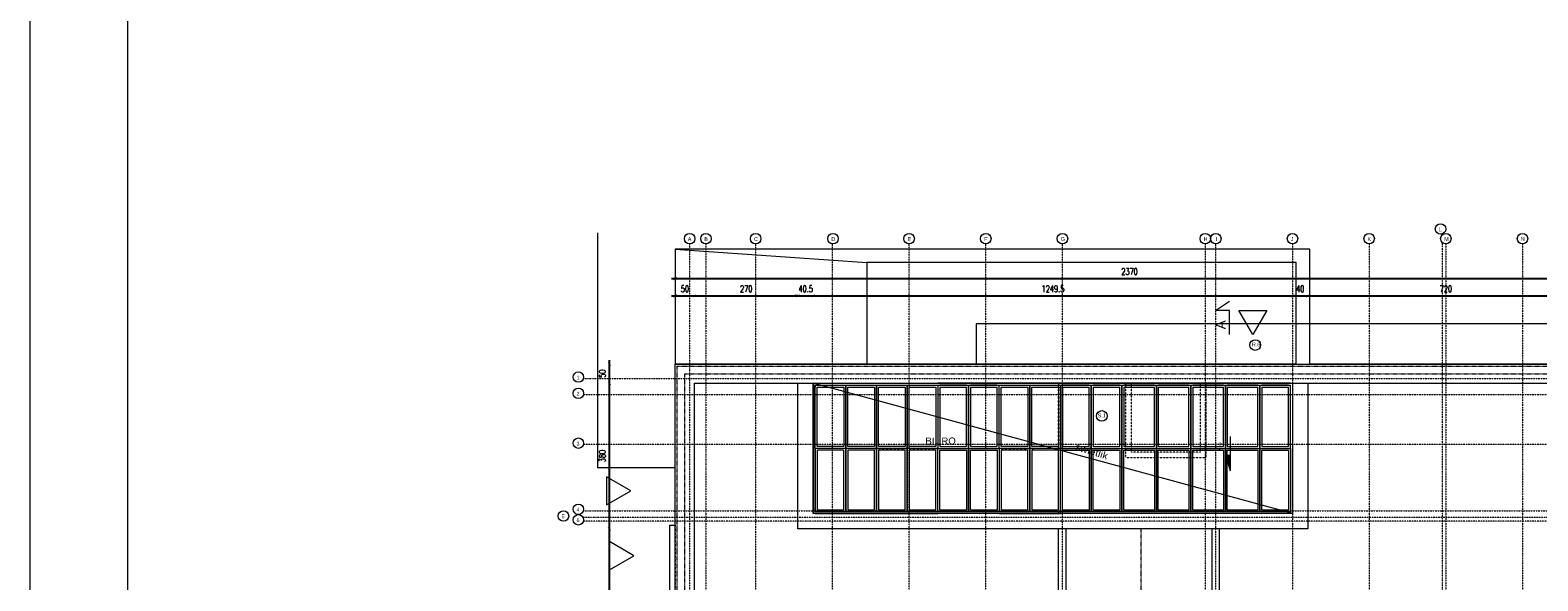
# Model space of a CAD drawing. Header units: millimetres. Extents: x -115268 to 140687, y -37779 to 24471.
# Tile 69 of 256: x 49908 to 53840, y -9372 to -7935. Entities that reach past the tile are written whole.
import ezdxf
from ezdxf.enums import TextEntityAlignment as Align

# ---------------------------------------------------------------- set-up
doc = ezdxf.new("R2010")
doc.units = ezdxf.units.MM
doc.header["$PDMODE"] = 2
doc.header["$PDSIZE"] = 1
doc.linetypes.add('0.5_0.5', pattern=[10, 5, -5])
doc.linetypes.add('DASHDOT', pattern=[1, 0.5, -0.25, 0, -0.25])
doc.layers.get('0').update_dxf_attribs({"lineweight": 9})
for name, color, linetype, lineweight in [('A stolarka', 4, 'Continuous', 9), ('A_CIENKA', 7, 'Continuous', 9), ('A_OSIE', 1, 'DASHDOT', 9), ('A_WIDOK', 253, 'Continuous', 9), ('\x9dciany', 7, 'Continuous', 9)]:
    doc.layers.add(name, color=color, linetype=linetype, lineweight=lineweight)
doc.layers.add('A_WYMIAR', color=253, linetype='Continuous', lineweight=5, transparency=0.2)
doc.styles.add('Arial', font='arial.ttf')
doc.styles.add('Arial CE', font='arial.ttf')
doc.styles.add('romans 1-100', font='romans.shx', dxfattribs={"width": 0.7, "height": 17})
doc.dimstyles.new('___SKALA_1_100', dxfattribs={"dimscale": 10, "dimtxt": 17, "dimasz": 0.8, "dimexe": 2, "dimexo": 2, "dimgap": 1, "dimtad": 1, "dimdec": 4, "dimrnd": 0.5, "dimdsep": 46, "dimtxsty": 'romans 1-100', "dimblk": 'ARCHTICK', "dimcen": 0.1, "dimdle": 1, "dimse1": 1, "dimse2": 1, "dimadec": 0, "dimazin": 0, "dimtfac": 1, "dimtdec": 4, "dimtix": 1, "dimtmove": 0, "dimatfit": 3, "dimldrblk": 'ARCHTICK', "dimfxl": 6, "dimfxlon": 1, "dimtolj": 1, "dimarcsym": 0})

# ---------------------------------------------------------------- blocks, each defined once
blk = doc.blocks.new('_ArchTick')
at = {"color": 0, "linetype": 'ByBlock', "const_width": 0.15}
blk.add_lwpolyline([(-0.5, -0.5), (0.5, 0.5)], dxfattribs=at)
blk = doc.blocks.new('*D568')
at = {"layer": 'A_WYMIAR', "color": 0, "lineweight": -2, "transparency": 16777216}
blk.add_line((51418.7, -9713.5), (51418.7, -9226.7), dxfattribs=at)
at = {"layer": 'Defpoints', "color": 0, "transparency": 16777216}
for p in [(51418.7, -9236.7), (52590.4, -9236.7), (52602.4, -9703.5)]:
    blk.add_point(p, dxfattribs=at)
at = {"layer": 'A_WYMIAR', "color": 0, "lineweight": -2, "transparency": 16777216, "xscale": 8, "yscale": 8, "zscale": 8}
for p, rotation in [((51418.7, -9236.7), 90), ((51418.7, -9703.5), 270)]:
    blk.add_blockref('_ArchTick', p, dxfattribs=dict(at, rotation=rotation))
at = {"layer": 'A_WYMIAR', "color": 0, "transparency": 16777216, "insert": (51400.2, -9470.1), "char_height": 17, "attachment_point": 5, "rotation": 90, "style": 'romans 1-100'}
blk.add_mtext('\\A1;467', dxfattribs=at)
blk = doc.blocks.new('*D569')
at = {"layer": 'A_WYMIAR', "color": 0, "lineweight": -2, "transparency": 16777216}
blk.add_line((51418.7, -9246.7), (51418.7, -8846.8), dxfattribs=at)
at = {"layer": 'Defpoints', "color": 0, "transparency": 16777216}
for p in [(51418.7, -8856.8), (51910.4, -8856.8), (52590.4, -9236.7)]:
    blk.add_point(p, dxfattribs=at)
at = {"layer": 'A_WYMIAR', "color": 0, "lineweight": -2, "transparency": 16777216, "xscale": 8, "yscale": 8, "zscale": 8}
for p, rotation in [((51418.7, -8856.8), 90), ((51418.7, -9236.7), 270)]:
    blk.add_blockref('_ArchTick', p, dxfattribs=dict(at, rotation=rotation))
at = {"layer": 'A_WYMIAR', "color": 0, "transparency": 16777216, "insert": (51400.2, -9046.7), "char_height": 17, "attachment_point": 5, "rotation": 90, "style": 'romans 1-100'}
blk.add_mtext('\\A1;380', dxfattribs=at)
blk = doc.blocks.new('*D570')
at = {"layer": 'A_WYMIAR', "color": 0, "lineweight": -2, "transparency": 16777216}
blk.add_line((51418.7, -8866.8), (51418.7, -8796.7), dxfattribs=at)
at = {"layer": 'Defpoints', "color": 0, "transparency": 16777216}
for p in [(51418.7, -8806.7), (51910.4, -8806.7), (51910.4, -8856.8)]:
    blk.add_point(p, dxfattribs=at)
at = {"layer": 'A_WYMIAR', "color": 0, "lineweight": -2, "transparency": 16777216, "xscale": 8, "yscale": 8, "zscale": 8}
for p, rotation in [((51418.7, -8806.7), 90), ((51418.7, -8856.8), 270)]:
    blk.add_blockref('_ArchTick', p, dxfattribs=dict(at, rotation=rotation))
at = {"layer": 'A_WYMIAR', "color": 0, "transparency": 16777216, "insert": (51400.2, -8831.7), "char_height": 17, "attachment_point": 5, "rotation": 90, "style": 'romans 1-100'}
blk.add_mtext('\\A1;50', dxfattribs=at)
blk = doc.blocks.new('*D571')
at = {"layer": 'A_WYMIAR', "color": 0, "lineweight": -2, "transparency": 16777216}
blk.add_line((51580.4, -8583.8), (53970.4, -8583.8), dxfattribs=at)
at = {"layer": 'Defpoints', "color": 0, "transparency": 16777216}
for p in [(53960.4, -8583.8), (51590.4, -8806.7), (53960.4, -8806.7)]:
    blk.add_point(p, dxfattribs=at)
at = {"layer": 'A_WYMIAR', "color": 0, "lineweight": -2, "transparency": 16777216, "xscale": 8, "yscale": 8, "zscale": 8, "rotation": 180}
blk.add_blockref('_ArchTick', (51590.4, -8583.8), dxfattribs=at)
at = {"layer": 'A_WYMIAR', "color": 0, "lineweight": -2, "transparency": 16777216, "xscale": 8, "yscale": 8, "zscale": 8}
blk.add_blockref('_ArchTick', (53960.4, -8583.8), dxfattribs=at)
at = {"layer": 'A_WYMIAR', "color": 0, "transparency": 16777216, "insert": (52775.4, -8565.3), "char_height": 17, "attachment_point": 5, "style": 'romans 1-100'}
blk.add_mtext('\\A1;2370', dxfattribs=at)
blk = doc.blocks.new('*D576')
at = {"layer": 'A_WYMIAR', "color": 0, "lineweight": -2, "transparency": 16777216}
blk.add_line((51580.4, -8628.7), (51650.5, -8628.7), dxfattribs=at)
at = {"layer": 'Defpoints', "color": 0, "transparency": 16777216}
for p in [(51640.5, -8628.7), (51590.4, -8806.7), (51640.5, -8856.8)]:
    blk.add_point(p, dxfattribs=at)
at = {"layer": 'A_WYMIAR', "color": 0, "lineweight": -2, "transparency": 16777216, "xscale": 8, "yscale": 8, "zscale": 8, "rotation": 180}
blk.add_blockref('_ArchTick', (51590.4, -8628.7), dxfattribs=at)
at = {"layer": 'A_WYMIAR', "color": 0, "lineweight": -2, "transparency": 16777216, "xscale": 8, "yscale": 8, "zscale": 8}
blk.add_blockref('_ArchTick', (51640.5, -8628.7), dxfattribs=at)
at = {"layer": 'A_WYMIAR', "color": 0, "transparency": 16777216, "insert": (51615.5, -8610.2), "char_height": 17, "attachment_point": 5, "style": 'romans 1-100'}
blk.add_mtext('\\A1;50', dxfattribs=at)
blk = doc.blocks.new('*D577')
at = {"layer": 'A_WYMIAR', "color": 0, "lineweight": -2, "transparency": 16777216}
blk.add_line((51630.5, -8628.7), (51920.4, -8628.7), dxfattribs=at)
at = {"layer": 'Defpoints', "color": 0, "transparency": 16777216}
for p in [(51910.4, -8628.7), (51640.5, -8856.8), (51910.4, -8856.8)]:
    blk.add_point(p, dxfattribs=at)
at = {"layer": 'A_WYMIAR', "color": 0, "lineweight": -2, "transparency": 16777216, "xscale": 8, "yscale": 8, "zscale": 8, "rotation": 180}
blk.add_blockref('_ArchTick', (51640.5, -8628.7), dxfattribs=at)
at = {"layer": 'A_WYMIAR', "color": 0, "lineweight": -2, "transparency": 16777216, "xscale": 8, "yscale": 8, "zscale": 8}
blk.add_blockref('_ArchTick', (51910.4, -8628.7), dxfattribs=at)
at = {"layer": 'A_WYMIAR', "color": 0, "transparency": 16777216, "insert": (51775.5, -8610.2), "char_height": 17, "attachment_point": 5, "style": 'romans 1-100'}
blk.add_mtext('\\A1;270', dxfattribs=at)
blk = doc.blocks.new('*D578')
at = {"layer": 'A_WYMIAR', "color": 0, "lineweight": -2, "transparency": 16777216}
for p, q in [((51910.4, -8628.7), (51902.4, -8628.7)), ((51910.4, -8628.7), (51950.8, -8628.7)), ((51950.8, -8628.7), (51958.8, -8628.7))]:
    blk.add_line(p, q, dxfattribs=at)
at = {"layer": 'Defpoints', "color": 0, "transparency": 16777216}
for p in [(51950.8, -8628.7), (51910.4, -8856.8), (51950.8, -8856.8)]:
    blk.add_point(p, dxfattribs=at)
at = {"layer": 'A_WYMIAR', "color": 0, "lineweight": -2, "transparency": 16777216, "xscale": 8, "yscale": 8, "zscale": 8}
blk.add_blockref('_ArchTick', (51910.4, -8628.7), dxfattribs=at)
at = {"layer": 'A_WYMIAR', "color": 0, "lineweight": -2, "transparency": 16777216, "xscale": 8, "yscale": 8, "zscale": 8, "rotation": 180}
blk.add_blockref('_ArchTick', (51950.8, -8628.7), dxfattribs=at)
at = {"layer": 'A_WYMIAR', "color": 0, "transparency": 16777216, "insert": (51930.6, -8610.2), "char_height": 17, "attachment_point": 5, "style": 'romans 1-100'}
blk.add_mtext('\\A1;40.5', dxfattribs=at)
blk = doc.blocks.new('*D579')
at = {"layer": 'A_WYMIAR', "color": 0, "lineweight": -2, "transparency": 16777216}
blk.add_line((51940.8, -8628.7), (53210.4, -8628.7), dxfattribs=at)
at = {"layer": 'Defpoints', "color": 0, "transparency": 16777216}
for p in [(53200.4, -8628.7), (51950.8, -8856.8), (53200.4, -8856.8)]:
    blk.add_point(p, dxfattribs=at)
at = {"layer": 'A_WYMIAR', "color": 0, "lineweight": -2, "transparency": 16777216, "xscale": 8, "yscale": 8, "zscale": 8, "rotation": 180}
blk.add_blockref('_ArchTick', (51950.8, -8628.7), dxfattribs=at)
at = {"layer": 'A_WYMIAR', "color": 0, "lineweight": -2, "transparency": 16777216, "xscale": 8, "yscale": 8, "zscale": 8}
blk.add_blockref('_ArchTick', (53200.4, -8628.7), dxfattribs=at)
at = {"layer": 'A_WYMIAR', "color": 0, "transparency": 16777216, "insert": (52575.6, -8610.2), "char_height": 17, "attachment_point": 5, "style": 'romans 1-100'}
blk.add_mtext('\\A1;1249.5', dxfattribs=at)
blk = doc.blocks.new('*D580')
at = {"layer": 'A_WYMIAR', "color": 0, "lineweight": -2, "transparency": 16777216}
blk.add_line((53190.4, -8628.7), (53250.4, -8628.7), dxfattribs=at)
at = {"layer": 'Defpoints', "color": 0, "transparency": 16777216}
for p in [(53240.4, -8628.7), (53200.4, -8856.8), (53240.4, -8864.8)]:
    blk.add_point(p, dxfattribs=at)
at = {"layer": 'A_WYMIAR', "color": 0, "lineweight": -2, "transparency": 16777216, "xscale": 8, "yscale": 8, "zscale": 8, "rotation": 180}
blk.add_blockref('_ArchTick', (53200.4, -8628.7), dxfattribs=at)
at = {"layer": 'A_WYMIAR', "color": 0, "lineweight": -2, "transparency": 16777216, "xscale": 8, "yscale": 8, "zscale": 8}
blk.add_blockref('_ArchTick', (53240.4, -8628.7), dxfattribs=at)
at = {"layer": 'A_WYMIAR', "color": 0, "transparency": 16777216, "insert": (53220.4, -8610.2), "char_height": 17, "attachment_point": 5, "style": 'romans 1-100'}
blk.add_mtext('\\A1;40', dxfattribs=at)
blk = doc.blocks.new('*D581')
at = {"layer": 'A_WYMIAR', "color": 0, "lineweight": -2, "transparency": 16777216}
blk.add_line((53230.4, -8628.7), (53970.4, -8628.7), dxfattribs=at)
at = {"layer": 'Defpoints', "color": 0, "transparency": 16777216}
for p in [(53960.4, -8628.7), (53960.4, -8806.7), (53240.4, -8864.8)]:
    blk.add_point(p, dxfattribs=at)
at = {"layer": 'A_WYMIAR', "color": 0, "lineweight": -2, "transparency": 16777216, "xscale": 8, "yscale": 8, "zscale": 8, "rotation": 180}
blk.add_blockref('_ArchTick', (53240.4, -8628.7), dxfattribs=at)
at = {"layer": 'A_WYMIAR', "color": 0, "lineweight": -2, "transparency": 16777216, "xscale": 8, "yscale": 8, "zscale": 8}
blk.add_blockref('_ArchTick', (53960.4, -8628.7), dxfattribs=at)
at = {"layer": 'A_WYMIAR', "color": 0, "transparency": 16777216, "insert": (53600.4, -8610.2), "char_height": 17, "attachment_point": 5, "style": 'romans 1-100'}
blk.add_mtext('\\A1;720', dxfattribs=at)

msp = doc.modelspace()

# ---------------------------------------------------------------- hatches: boundary and pattern name
at = {"layer": 'A_CIENKA', "transparency": 33554687}
h = msp.add_hatch(color=256, dxfattribs=at)
h.dxf.hatch_style = 1
h.paths.add_polyline_path([(53026.78207, -9045.38915), (53037.78207, -9085.38915), (53037.78207, -9045.38915), (53036.78207, -9045.38915)])

# ---------------------------------------------------------------- linework, layer by layer
at = {"layer": 'A stolarka', "ltscale": 0.5}
for p, q in [((51955.39926, -8861.67992), (51955.39926, -8866.67992)), ((51955.39926, -8861.67992), (53195.39926, -8861.67992)), ((51960.39926, -8866.67992), (52030.39926, -8866.67992)), ((52040.39926, -8866.67992), (52110.39926, -8866.67992)), ((52120.39926, -8866.67992), (52190.39926, -8866.67992)), ((52200.39926, -8866.67992), (52270.39926, -8866.67992)), ((52280.39926, -8866.67992), (52350.39926, -8866.67992)), ((52360.39926, -8866.67992), (52430.39926, -8866.67992)), ((52440.39926, -8866.67992), (52510.39926, -8866.67992)), ((52520.39926, -8866.67992), (52590.39926, -8866.67992)), ((52600.39926, -8866.67992), (52670.39926, -8866.67992)), ((52680.39926, -8866.67992), (52750.39926, -8866.67992)), ((52760.39926, -8866.67992), (52840.39926, -8866.67992)), ((52850.39926, -8866.67992), (52930.39926, -8866.67992)), ((52940.39926, -8866.67992), (53020.39926, -8866.67992)), ((53030.39926, -8866.67992), (53110.39926, -8866.67992)), ((53120.39926, -8866.67992), (53190.39926, -8866.67992)), ((51955.39926, -9191.67992), (51955.39926, -9186.67992)), ((51955.39926, -9191.67992), (53195.39926, -9191.67992)), ((51960.39926, -9186.67992), (52030.39926, -9186.67992)), ((52040.39926, -9186.67992), (52110.39926, -9186.67992)), ((52120.39926, -9186.67992), (52190.39926, -9186.67992)), ((52200.39926, -9186.67992), (52270.39926, -9186.67992)), ((52280.39926, -9186.67992), (52350.39926, -9186.67992)), ((52360.39926, -9186.67992), (52430.39926, -9186.67992)), ((52440.39926, -9186.67992), (52510.39926, -9186.67992)), ((52520.39926, -9186.67992), (52590.39926, -9186.67992)), ((52600.39926, -9186.67992), (52670.39926, -9186.67992)), ((52680.39926, -9186.67992), (52750.39926, -9186.67992)), ((52760.39926, -9186.67992), (52840.39926, -9186.67992)), ((52850.39926, -9186.67992), (52930.39926, -9186.67992)), ((52940.39926, -9186.67992), (53020.39926, -9186.67992)), ((53030.39926, -9186.67992), (53110.39926, -9186.67992)), ((53120.39926, -9186.67992), (53190.39926, -9186.67992))]:
    msp.add_line(p, q, dxfattribs=at)
at = {"layer": 'A stolarka'}
msp.add_line((52600.39926, -9196.67992), (52600.39926, -8856.67992), dxfattribs=at)
at = {"layer": 'A stolarka', "ltscale": 0.2}
msp.add_lwpolyline([(51950.39926, -8856.67992), (53200.39926, -8856.67992), (53200.39926, -9196.67992), (51950.39926, -9196.67992)], close=True, dxfattribs=at)
msp.add_lwpolyline([(51950.39926, -8856.67992), (53200.39926, -8856.67992), (53200.39926, -9196.67992), (51950.39926, -9196.67992)], close=True, dxfattribs=at)
msp.add_lwpolyline([(51950.39926, -8856.67992), (53200.39926, -8856.67992), (53200.39926, -9196.67992), (51950.39926, -9196.67992)], close=True, dxfattribs=at)
at = {"layer": 'A stolarka'}
msp.add_lwpolyline([(51950.80239, -8856.78957), (53200.39926, -8856.78957), (53200.39926, -9196.67992), (51950.80239, -9196.67992)], close=True, dxfattribs=at)
for points in [[(51955.39926, -8856.67992), (52035.39926, -8856.67992)], [(52035.39926, -8861.67992), (52035.39926, -9026.67992), (51955.39926, -9026.67992), (51955.39926, -8861.67992)], [(51960.39926, -8861.67992), (52030.39926, -8861.67992)], [(52030.39926, -8866.67992), (52030.39926, -9021.67992), (51960.39926, -9021.67992), (51960.39926, -8866.67992)], [(52035.39926, -8856.67992), (52115.39926, -8856.67992)], [(52115.39926, -8861.67992), (52115.39926, -9026.67992), (52035.39926, -9026.67992), (52035.39926, -8861.67992)], [(52040.39926, -8861.67992), (52110.39926, -8861.67992)], [(52110.39926, -8866.67992), (52110.39926, -9021.67992), (52040.39926, -9021.67992), (52040.39926, -8866.67992)], [(52115.39926, -8856.67992), (52195.39926, -8856.67992)], [(52195.39926, -8861.67992), (52195.39926, -9026.67992), (52115.39926, -9026.67992), (52115.39926, -8861.67992)], [(52120.39926, -8861.67992), (52190.39926, -8861.67992)], [(52190.39926, -8866.67992), (52190.39926, -9021.67992), (52120.39926, -9021.67992), (52120.39926, -8866.67992)], [(52195.39926, -8856.67992), (52275.39926, -8856.67992)], [(52275.39926, -8861.67992), (52275.39926, -9026.67992), (52195.39926, -9026.67992), (52195.39926, -8861.67992)], [(52200.39926, -8861.67992), (52270.39926, -8861.67992)], [(52270.39926, -8866.67992), (52270.39926, -9021.67992), (52200.39926, -9021.67992), (52200.39926, -8866.67992)], [(52355.39926, -8856.67992), (52275.39926, -8856.67992)], [(52275.39926, -8861.67992), (52275.39926, -9026.67992), (52355.39926, -9026.67992), (52355.39926, -8861.67992)], [(52350.39926, -8861.67992), (52280.39926, -8861.67992)], [(52280.39926, -8866.67992), (52280.39926, -9021.67992), (52350.39926, -9021.67992), (52350.39926, -8866.67992)], [(52435.39926, -8856.67992), (52355.39926, -8856.67992)], [(52355.39926, -8861.67992), (52355.39926, -9026.67992), (52435.39926, -9026.67992), (52435.39926, -8861.67992)], [(52430.39926, -8861.67992), (52360.39926, -8861.67992)], [(52360.39926, -8866.67992), (52360.39926, -9021.67992), (52430.39926, -9021.67992), (52430.39926, -8866.67992)], [(52435.39926, -8856.67992), (52515.39926, -8856.67992)], [(52515.39926, -8861.67992), (52515.39926, -9026.67992), (52435.39926, -9026.67992), (52435.39926, -8861.67992)], [(52440.39926, -8861.67992), (52510.39926, -8861.67992)], [(52510.39926, -8866.67992), (52510.39926, -9021.67992), (52440.39926, -9021.67992), (52440.39926, -8866.67992)], [(52515.39926, -8856.67992), (52595.39926, -8856.67992)], [(52595.39926, -8861.67992), (52595.39926, -9026.67992), (52515.39926, -9026.67992), (52515.39926, -8861.67992)], [(52520.39926, -8861.67992), (52590.39926, -8861.67992)], [(52590.39926, -8866.67992), (52590.39926, -9021.67992), (52520.39926, -9021.67992), (52520.39926, -8866.67992)], [(52675.39926, -8856.67992), (52595.39926, -8856.67992)], [(52595.39926, -8861.67992), (52595.39926, -9026.67992), (52675.39926, -9026.67992), (52675.39926, -8861.67992)], [(52670.39926, -8861.67992), (52600.39926, -8861.67992)], [(52600.39926, -8866.67992), (52600.39926, -9021.67992), (52670.39926, -9021.67992), (52670.39926, -8866.67992)], [(52755.39926, -8856.67992), (52675.39926, -8856.67992)], [(52675.39926, -8861.67992), (52675.39926, -9026.67992), (52755.39926, -9026.67992), (52755.39926, -8861.67992)], [(52750.39926, -8861.67992), (52680.39926, -8861.67992)], [(52680.39926, -8866.67992), (52680.39926, -9021.67992), (52750.39926, -9021.67992), (52750.39926, -8866.67992)], [(52845.39926, -8856.67992), (52755.39926, -8856.67992)], [(52755.39926, -8861.67992), (52755.39926, -9026.67992), (52845.39926, -9026.67992), (52845.39926, -8861.67992)], [(52840.39926, -8861.67992), (52760.39926, -8861.67992)], [(52760.39926, -8866.67992), (52760.39926, -9021.67992), (52840.39926, -9021.67992), (52840.39926, -8866.67992)], [(52935.39926, -8856.67992), (52845.39926, -8856.67992)], [(52845.39926, -8861.67992), (52845.39926, -9026.67992), (52935.39926, -9026.67992), (52935.39926, -8861.67992)], [(52930.39926, -8861.67992), (52850.39926, -8861.67992)], [(52850.39926, -8866.67992), (52850.39926, -9021.67992), (52930.39926, -9021.67992), (52930.39926, -8866.67992)], [(53025.39926, -8856.67992), (52935.39926, -8856.67992)], [(52935.39926, -8861.67992), (52935.39926, -9026.67992), (53025.39926, -9026.67992), (53025.39926, -8861.67992)], [(53020.39926, -8861.67992), (52940.39926, -8861.67992)], [(52940.39926, -8866.67992), (52940.39926, -9021.67992), (53020.39926, -9021.67992), (53020.39926, -8866.67992)], [(53115.39926, -8856.67992), (53025.39926, -8856.67992)], [(53025.39926, -8861.67992), (53025.39926, -9026.67992), (53115.39926, -9026.67992), (53115.39926, -8861.67992)], [(53110.39926, -8861.67992), (53030.39926, -8861.67992)], [(53030.39926, -8866.67992), (53030.39926, -9021.67992), (53110.39926, -9021.67992), (53110.39926, -8866.67992)], [(53195.39926, -8856.67992), (53115.39926, -8856.67992)], [(53115.39926, -8861.67992), (53115.39926, -9026.67992), (53195.39926, -9026.67992), (53195.39926, -8861.67992)], [(53190.39926, -8861.67992), (53120.39926, -8861.67992)], [(53120.39926, -8866.67992), (53120.39926, -9021.67992), (53190.39926, -9021.67992), (53190.39926, -8866.67992)], [(52035.39926, -9191.67992), (52035.39926, -9026.67992), (51955.39926, -9026.67992), (51955.39926, -9191.67992)], [(52030.39926, -9186.67992), (52030.39926, -9031.67992), (51960.39926, -9031.67992), (51960.39926, -9186.67992)], [(52115.39926, -9191.67992), (52115.39926, -9026.67992), (52035.39926, -9026.67992), (52035.39926, -9191.67992)], [(52110.39926, -9186.67992), (52110.39926, -9031.67992), (52040.39926, -9031.67992), (52040.39926, -9186.67992)], [(52195.39926, -9191.67992), (52195.39926, -9026.67992), (52115.39926, -9026.67992), (52115.39926, -9191.67992)], [(52190.39926, -9186.67992), (52190.39926, -9031.67992), (52120.39926, -9031.67992), (52120.39926, -9186.67992)], [(52275.39926, -9191.67992), (52275.39926, -9026.67992), (52195.39926, -9026.67992), (52195.39926, -9191.67992)], [(52270.39926, -9186.67992), (52270.39926, -9031.67992), (52200.39926, -9031.67992), (52200.39926, -9186.67992)], [(52275.39926, -9191.67992), (52275.39926, -9026.67992), (52355.39926, -9026.67992), (52355.39926, -9191.67992)], [(52280.39926, -9186.67992), (52280.39926, -9031.67992), (52350.39926, -9031.67992), (52350.39926, -9186.67992)], [(52355.39926, -9191.67992), (52355.39926, -9026.67992), (52435.39926, -9026.67992), (52435.39926, -9191.67992)], [(52360.39926, -9186.67992), (52360.39926, -9031.67992), (52430.39926, -9031.67992), (52430.39926, -9186.67992)], [(52515.39926, -9191.67992), (52515.39926, -9026.67992), (52435.39926, -9026.67992), (52435.39926, -9191.67992)], [(52510.39926, -9186.67992), (52510.39926, -9031.67992), (52440.39926, -9031.67992), (52440.39926, -9186.67992)], [(52595.39926, -9191.67992), (52595.39926, -9026.67992), (52515.39926, -9026.67992), (52515.39926, -9191.67992)], [(52590.39926, -9186.67992), (52590.39926, -9031.67992), (52520.39926, -9031.67992), (52520.39926, -9186.67992)], [(52595.39926, -9191.67992), (52595.39926, -9026.67992), (52675.39926, -9026.67992), (52675.39926, -9191.67992)], [(52600.39926, -9186.67992), (52600.39926, -9031.67992), (52670.39926, -9031.67992), (52670.39926, -9186.67992)], [(52675.39926, -9191.67992), (52675.39926, -9026.67992), (52755.39926, -9026.67992), (52755.39926, -9191.67992)], [(52680.39926, -9186.67992), (52680.39926, -9031.67992), (52750.39926, -9031.67992), (52750.39926, -9186.67992)], [(52755.39926, -9191.67992), (52755.39926, -9026.67992), (52845.39926, -9026.67992), (52845.39926, -9191.67992)], [(52760.39926, -9186.67992), (52760.39926, -9031.67992), (52840.39926, -9031.67992), (52840.39926, -9186.67992)], [(52845.39926, -9191.67992), (52845.39926, -9026.67992), (52935.39926, -9026.67992), (52935.39926, -9191.67992)], [(52850.39926, -9186.67992), (52850.39926, -9031.67992), (52930.39926, -9031.67992), (52930.39926, -9186.67992)], [(52935.39926, -9191.67992), (52935.39926, -9026.67992), (53025.39926, -9026.67992), (53025.39926, -9191.67992)], [(52940.39926, -9186.67992), (52940.39926, -9031.67992), (53020.39926, -9031.67992), (53020.39926, -9186.67992)], [(53025.39926, -9191.67992), (53025.39926, -9026.67992), (53115.39926, -9026.67992), (53115.39926, -9191.67992)], [(53030.39926, -9186.67992), (53030.39926, -9031.67992), (53110.39926, -9031.67992), (53110.39926, -9186.67992)], [(53115.39926, -9191.67992), (53115.39926, -9026.67992), (53195.39926, -9026.67992), (53195.39926, -9196.67992), (53115.39926, -9196.67992)], [(53120.39926, -9186.67992), (53120.39926, -9031.67992), (53190.39926, -9031.67992), (53190.39926, -9186.67992)], [(51955.39926, -9196.67992), (52035.39926, -9196.67992)], [(51960.39926, -9191.67992), (52030.39926, -9191.67992)], [(52035.39926, -9196.67992), (52115.39926, -9196.67992)], [(52040.39926, -9191.67992), (52110.39926, -9191.67992)], [(52115.39926, -9196.67992), (52195.39926, -9196.67992)], [(52120.39926, -9191.67992), (52190.39926, -9191.67992)], [(52195.39926, -9196.67992), (52275.39926, -9196.67992)], [(52200.39926, -9191.67992), (52270.39926, -9191.67992)], [(52355.39926, -9196.67992), (52275.39926, -9196.67992)], [(52350.39926, -9191.67992), (52280.39926, -9191.67992)], [(52435.39926, -9196.67992), (52355.39926, -9196.67992)], [(52430.39926, -9191.67992), (52360.39926, -9191.67992)], [(52435.39926, -9196.67992), (52515.39926, -9196.67992)], [(52440.39926, -9191.67992), (52510.39926, -9191.67992)], [(52515.39926, -9196.67992), (52595.39926, -9196.67992)], [(52520.39926, -9191.67992), (52590.39926, -9191.67992)], [(52675.39926, -9196.67992), (52595.39926, -9196.67992)], [(52670.39926, -9191.67992), (52600.39926, -9191.67992)], [(52755.39926, -9196.67992), (52675.39926, -9196.67992)], [(52750.39926, -9191.67992), (52680.39926, -9191.67992)], [(52845.39926, -9196.67992), (52755.39926, -9196.67992)], [(52840.39926, -9191.67992), (52760.39926, -9191.67992)], [(52935.39926, -9196.67992), (52845.39926, -9196.67992)], [(52930.39926, -9191.67992), (52850.39926, -9191.67992)], [(53025.39926, -9196.67992), (52935.39926, -9196.67992)], [(53020.39926, -9191.67992), (52940.39926, -9191.67992)], [(53115.39926, -9196.67992), (53025.39926, -9196.67992)], [(53110.39926, -9191.67992), (53030.39926, -9191.67992)], [(53190.39926, -9191.67992), (53120.39926, -9191.67992)]]:
    msp.add_lwpolyline(points, dxfattribs=at)
at = {"layer": 'A_CIENKA'}
for p, q in [((51387.89926, -8464.38891), (51387.89926, -9076.67992)), ((52375.39926, -8701.67992), (52375.39926, -8806.67992)), ((53037.78207, -8995.38915), (53037.78207, -9085.38915)), ((53036.78207, -9045.38915), (53026.78207, -9045.38915)), ((53026.78207, -9045.38915), (53037.78207, -9085.38915)), ((53037.78207, -9045.38915), (53036.78207, -9045.38915)), ((51575.39926, -9226.67992), (51590.39926, -9226.67992)), ((52590.39926, -11176.57027), (52590.39926, -9236.67992)), ((52610.39926, -11176.57027), (52610.39926, -9236.67992)), ((52990.39926, -9236.67992), (52990.39926, -11176.57027)), ((53010.39926, -11176.57027), (53010.39926, -9236.67992))]:
    msp.add_line(p, q, dxfattribs=at)
at = {"layer": 'A_CIENKA', "color": 251, "true_color": 0x636466}
for p in [(51950.80239, -8856.78957), (53200.80239, -9196.78957)]:
    msp.add_line(p, (51950.80239, -9196.78957), dxfattribs=at)
at = {"layer": 'A_CIENKA', "linetype": '0.5_0.5', "ltscale": 0.02}
msp.add_line((52805.39926, -11176.57027), (52805.39926, -9236.67992), dxfattribs=at)
at = {"layer": 'A_CIENKA'}
for points in [[(49907.66685, -7676.47358), (55847.66685, -7676.47358), (55847.66685, -11876.90215), (49907.66685, -11876.90215), (49907.66685, -7676.47358)], [(53036.52276, -8729.8417), (53036.52276, -8666.45588), (52999.92694, -8666.45588), (53036.52276, -8642.59406)], [(53975.39926, -10416.67992), (53975.39926, -8701.67992), (52375.39926, -8701.67992)], [(51575.39926, -9226.67992), (51575.39926, -11241.67992), (52590.39926, -11241.67992)]]:
    msp.add_lwpolyline(points, dxfattribs=at)
for points in [[(50162.23828, -7718.90215), (55799.31832, -7718.90215), (55799.31832, -11834.47358), (50162.23828, -11834.47358)], [(53097.03487, -8729.8417), (53060.43905, -8666.45588), (53133.63069, -8666.45588)], [(51474.78155, -9137.48355), (51411.39574, -9100.88773), (51411.39574, -9174.07936)], [(51482.05659, -9306.54857), (51418.67078, -9269.95275), (51418.67078, -9343.14438)]]:
    msp.add_lwpolyline(points, close=True, dxfattribs=at)
at = {"layer": 'A_CIENKA', "ltscale": 0.2}
for points in [[(53210.39926, -8806.67992), (53960.39926, -8806.67992), (53960.39926, -11226.67992), (51590.39926, -11226.67992), (51590.39926, -8806.67992), (53210.39926, -8806.67992)], [(53240.39926, -8856.78957), (53240.39926, -9236.67992), (51910.39926, -9236.67992), (51910.39926, -8856.78957)]]:
    msp.add_lwpolyline(points, dxfattribs=at)
for points in [[(51640.50891, -8856.78957), (53910.2896, -8856.78957), (53910.2896, -11176.57027), (51640.50891, -11176.57027)], [(51950.39926, -8856.67992), (53200.39926, -8856.67992), (53200.39926, -9196.67992), (51950.39926, -9196.67992)]]:
    msp.add_lwpolyline(points, close=True, dxfattribs=at)
at = {"layer": 'A_CIENKA', "color": 251, "ltscale": 0.2, "true_color": 0x636466}
msp.add_lwpolyline([(51950.80239, -8856.78957), (53200.80239, -8856.78957), (53200.80239, -9196.78957), (51950.80239, -9196.78957)], close=True, dxfattribs=at)
at = {"layer": 'A_CIENKA', "color": 1, "ltscale": 10}
msp.add_circle((53103.24587, -8757.0789), 13.90315, dxfattribs=at)
at = {"layer": 'A_OSIE', "ltscale": 0.3, "transparency": 33554559}
for p, q in [((51627.89926, -8493.04361), (51627.89926, -11540.31623)), ((51670.39926, -8493.04361), (51670.39926, -11540.31623)), ((51800.39926, -11540.31623), (51800.15244, -8493.04357)), ((52000.39926, -11540.31623), (52000.39926, -8492.96991)), ((52200.39926, -11540.31623), (52200.39926, -8493.04361)), ((52400.39926, -11540.31623), (52400.39926, -8493.04361)), ((52600.39926, -11540.31623), (52600.39926, -8493.04361)), ((52972.89926, -8493.04361), (52972.89926, -11540.31623)), ((53000.39926, -11540.31623), (53000.39926, -8493.04361)), ((53200.39926, -8493.04361), (53200.39926, -11540.31623)), ((53400.39926, -8493.04361), (53400.39926, -11540.31623)), ((53590.39926, -8488.79924), (53590.39926, -11546.65893)), ((53600.39926, -8493.04361), (53600.39926, -11540.31623)), ((53800.39926, -8493.04361), (53800.39926, -11540.31623)), ((51350.77586, -8844.17992), (54252.5034, -8844.17992)), ((54251.73825, -8886.67992), (51350.77586, -8886.67992)), ((54251.73825, -9016.67992), (51350.77586, -9016.67992)), ((51350.77586, -9189.17992), (54251.73825, -9189.17992)), ((54253.59405, -9206.67992), (51350.77586, -9206.67992)), ((54251.73825, -9216.67992), (51350.77586, -9216.67992))]:
    msp.add_line(p, q, dxfattribs=at)
at = {"layer": 'A_WIDOK', "linetype": '0.5_0.5'}
msp.add_line((51590.39926, -9226.67992), (51590.39926, -11226.67992), dxfattribs=at)
at = {"layer": 'A_WIDOK', "linetype": '0.5_0.5', "ltscale": 0.02}
for points in [[(51595.50891, -8811.78957), (53955.2896, -8811.78957), (53955.2896, -11221.57027), (51595.50891, -11221.57027)], [(51615.50891, -8831.78957), (53935.2896, -8831.78957), (53935.2896, -11201.57027), (51615.50891, -11201.57027)]]:
    msp.add_lwpolyline(points, close=True, dxfattribs=at)
at = {"layer": 'A_WYMIAR'}
for centre in [(53586.5834, -8454.15181), (51627.89926, -8479.41674), (51670.39926, -8479.41674), (51800.1866, -8479.41674), (52001.8146, -8479.41674), (52200.39926, -8479.41674), (52400.39926, -8479.41674), (52600.39926, -8479.41674), (52972.89926, -8479.41674), (53000.39926, -8479.41674), (53200.39926, -8479.41674), (53400.39926, -8479.41674), (53600.39926, -8479.41674), (53800.39926, -8479.41674), (51337.64051, -8840.55305), (51337.64051, -8883.05305), (51337.64051, -9013.05305), (51298.78748, -9203.05305), (51337.64051, -9185.55305), (51337.64051, -9213.05305)]:
    msp.add_circle(centre, 13.62687, dxfattribs=at)
at = {"layer": 'A_WYMIAR', "ltscale": 10}
msp.add_circle((52703.092, -8941.98506), 13.90315, dxfattribs=at)
at = {"layer": '\x9dciany'}
for p, q in [((53245.39926, -8506.67992), (51590.39926, -8506.67992)), ((51590.39926, -8506.67992), (51590.39926, -8806.67992)), ((51590.39926, -8506.67992), (52090.39926, -8541.67992)), ((53245.39926, -8806.67992), (53245.39926, -8506.67992)), ((53210.39926, -8541.67992), (52090.39926, -8541.67992)), ((52090.39926, -8541.67992), (52090.39926, -8806.67992)), ((53210.39926, -8806.67992), (53210.39926, -8541.67992)), ((53010.39926, -8806.67992), (51590.39926, -8806.67992)), ((53210.39926, -8806.67992), (53010.39926, -8806.67992)), ((53960.39926, -8806.67992), (53245.39926, -8806.67992)), ((53200.39926, -9196.67992), (51950.39926, -8856.67992)), ((52960.39926, -8856.67992), (52375.39926, -8856.67992)), ((51387.89926, -9076.67992), (51590.39926, -9076.67992))]:
    msp.add_line(p, q, dxfattribs=at)
at = {"layer": '\x9dciany', "linetype": '0.5_0.5'}
for p, q in [((52590.39926, -9196.67992), (52590.39926, -8856.67992)), ((52595.39926, -9196.67992), (52595.39926, -8866.67992)), ((52110.39926, -9026.67992), (52530.39926, -9026.67992))]:
    msp.add_line(p, q, dxfattribs=at)
at = {"layer": '\x9dciany', "linetype": '0.5_0.5', "ltscale": 0.03}
for p, q in [((52765.39926, -9051.67992), (52765.39926, -8856.67992)), ((52780.39926, -9036.67992), (52780.39926, -8856.67992)), ((52960.39926, -9036.67992), (52960.39926, -8856.67992)), ((52975.39926, -9051.67992), (52975.39926, -8856.67992)), ((52960.39926, -9036.67992), (52780.39926, -9036.67992)), ((52975.39926, -9051.67992), (52765.39926, -9051.67992))]:
    msp.add_line(p, q, dxfattribs=at)
at = {"layer": '\x9dciany', "linetype": '0.5_0.5'}
msp.add_lwpolyline([(52600.39926, -8866.67992), (52600.39926, -8856.67992), (52590.39926, -8856.67992), (52590.39926, -8866.67992), (52600.39926, -8866.67992)], dxfattribs=at)

# ---------------------------------------------------------------- texts
at = {"style": 'Arial', "width": 1.001249}
msp.add_text('A', height=25, rotation=90, dxfattribs=at).set_placement((53025.87405, -8715.94822), (53025.87405, -8692.57322), align=Align.FIT)
at = {"layer": 'A_CIENKA', "color": 1, "insert": (53094.53632, -8750.49454), "char_height": 10, "attachment_point": 1, "style": 'Arial'}
msp.add_mtext_dynamic_manual_height_columns('R.6', width=473.6976626, gutter_width=1.25, heights=[9.22219], dxfattribs=at)
at = {"layer": 'A_CIENKA', "insert": (53007.78207, -9035.38915), "char_height": 20, "attachment_point": 1, "rotation": 90}
msp.add_mtext_dynamic_manual_height_columns('1%%D', width=260, gutter_width=17.5, heights=[0], dxfattribs=at)
at = {"layer": 'A_WYMIAR', "char_height": 10, "attachment_point": 1, "style": 'Arial'}
for s, heights, insert in [(' L', [0], (53578.33344, -8450.20097)), ('A', [0], (51623.11002, -8475.4659)), (' B', [0], (51662.1493, -8475.4659)), (' C', [0], (51791.93664, -8475.4659)), (' D', [0], (51993.56464, -8475.4659)), (' E', [0], (52192.1493, -8475.4659)), (' F', [0], (52392.1493, -8475.4659)), (' G', [0], (52592.1493, -8475.4659)), (' H', [0], (52964.6493, -8475.4659)), ('  I', [0], (52992.1493, -8475.4659)), (' J', [0], (53192.1493, -8475.4659)), (' K', [0], (53392.1493, -8475.4659)), (' M', [0], (53592.1493, -8475.4659)), (' N', [0], (53792.1493, -8475.4659)), ('1', [0], (51332.85128, -8836.60221)), ('2', [0], (51332.85128, -8879.10221)), ('S.1', [9.22219], (52692.13878, -8935.40069)), ('3', [0], (51332.85128, -9009.10221)), ('5', [0], (51293.99824, -9199.10221)), ('4', [0], (51332.85128, -9181.60221)), ('6', [0], (51332.85128, -9209.10221))]:
    msp.add_mtext_dynamic_manual_height_columns(s, width=473.6976626, gutter_width=1.25, heights=heights, dxfattribs=dict(at, insert=insert))
at = {"layer": '\x9dciany', "style": 'Arial CE'}
for s, rotation, width, p, p2 in [('BIURO', 360, 0.996018, (52242.80254, -9016.23944), (52322.12254, -9016.23944)), ('świetlik', 343, 1.079509, (52632.32836, -9030.05324), (52715.9859, -9055.62992))]:
    msp.add_text(s, height=18, rotation=rotation, dxfattribs=dict(at, width=width)).set_placement(p, p2, align=Align.FIT)

# ---------------------------------------------------------------- dimensions: what is measured, and where the dimension line sits
at = {"layer": 'A_WYMIAR'}
for base, p1, p2, picture, middle in [((53960.39926, -8583.80953), (51590.39926, -8806.67992), (53960.39926, -8806.67992), '*D571', (52775.39926, -8565.30953)), ((51640.508909, -8628.709348), (51590.399256, -8806.679919), (51640.508909, -8856.789572), '*D576', (51615.454082, -8610.209348))]:
    dim = msp.add_linear_dim(base=base, p1=p1, p2=p2, dimstyle='___SKALA_1_100', dxfattribs=at)
    dim.commit()
    dim.dimension.update_dxf_attribs({"geometry": picture, "text_midpoint": middle})
for base, p1, p2, picture, middle in [((51910.399256, -8628.709348), (51640.508909, -8856.789572), (51910.399256, -8856.789572), '*D577', (51775.454082, -8610.209348)), ((51950.80239, -8628.70935), (51910.39926, -8856.78957), (51950.80239, -8856.78957), '*D578', (51930.60082, -8610.20935)), ((53200.39926, -8628.70935), (51950.80239, -8856.78957), (53200.39926, -8856.78957), '*D579', (52575.60082, -8610.20935)), ((53240.39926, -8628.70935), (53200.39926, -8856.78957), (53240.39926, -8864.76978), '*D580', (53220.39926, -8610.20935)), ((53960.39926, -8628.70935), (53240.39926, -8864.76978), (53960.39926, -8806.67992), '*D581', (53600.39926, -8610.20935))]:
    dim = msp.add_linear_dim(base=base, p1=p1, p2=p2, dimstyle='___SKALA_1_100', override={"dimtmove": 1}, dxfattribs=at)
    dim.commit()
    dim.dimension.update_dxf_attribs({"geometry": picture, "text_midpoint": middle})
for base, p1, p2, picture, middle in [((51418.65561, -8806.679919), (51910.399256, -8856.789572), (51910.399256, -8806.679919), '*D570', (51400.15561, -8831.734746)), ((51418.65561, -8856.789572), (52590.399256, -9236.679919), (51910.399256, -8856.789572), '*D569', (51400.15561, -9046.734746)), ((51418.65561, -9236.67992), (52602.39926, -9703.50565), (52590.39926, -9236.67992), '*D568', (51400.15561, -9470.09278))]:
    dim = msp.add_linear_dim(base=base, p1=p1, p2=p2, angle=90, dimstyle='___SKALA_1_100', override={"dimtmove": 1}, dxfattribs=at)
    dim.commit()
    dim.dimension.update_dxf_attribs({"geometry": picture, "text_midpoint": middle})

doc.saveas('drawing.dxf')
